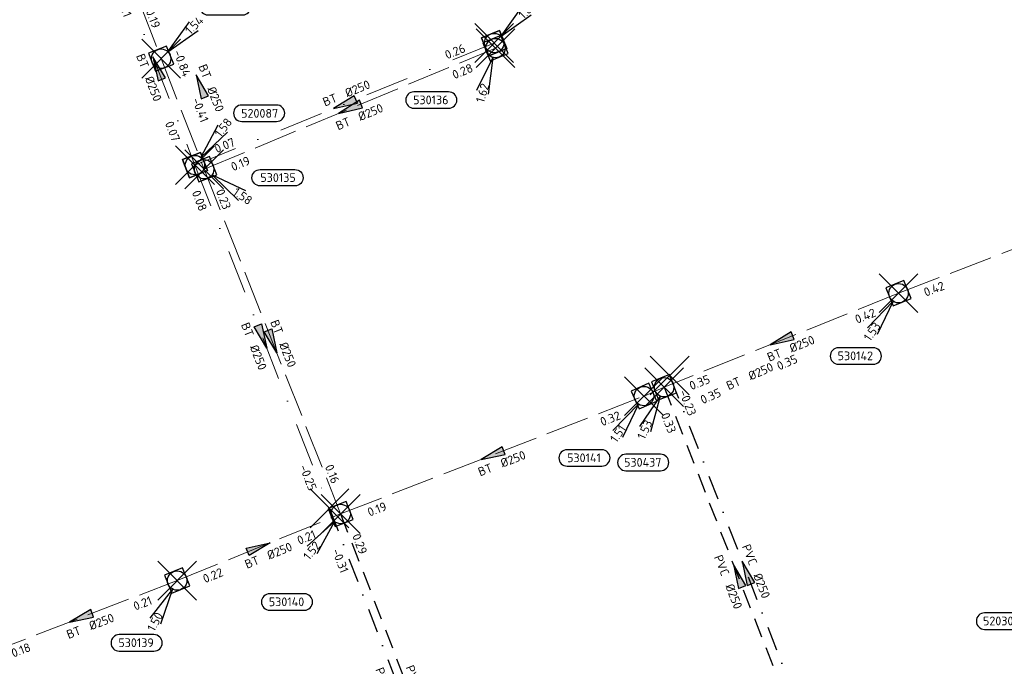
# Model space of a CAD drawing. Header units: metres. Extents: x 153343 to 157271, y 461673 to 467005.
# Tile 47 of 191: x 154464 to 154616, y 464345 to 464445. Entities that reach past the tile are written whole.
import ezdxf
from ezdxf.enums import TextEntityAlignment as Align

# ---------------------------------------------------------------- set-up
doc = ezdxf.new("R2010")
doc.units = ezdxf.units.M
doc.header["$LTSCALE"] = 0.75
doc.header["$PDMODE"] = 3
doc.header["$PDSIZE"] = 3
for name, pattern in [('RI-HWA_BETON', [11.4, 9, -2.4]), ('RI-HWA_PVC', [6.4, 4, -2.4]), ('RI-VWA_BETON', [19, 9, -5, 0, -5]), ('RI-VWA_PVC', [11, 5, -3, 0, -3])]:
    doc.linetypes.add(name, pattern=pattern)
doc.layers.get('0').update_dxf_attribs({"lineweight": 25})
doc.layers.get('defpoints').update_dxf_attribs({"lineweight": 25})
for name, color, linetype in [('B-OI-RI-HWA_PUTNUMMER-S @ 0.75', 151, 'Continuous'), ('B-OI-RI-HWA_TRANSPORTLEIDING_PVC_250-G', 151, 'RI-HWA_PVC'), ('B-OI-RI-VWA_PUTNUMMER-S @ 0.75', 33, 'Continuous'), ('B-OI-RI-VWA_TRANSPORTLEIDING_PVC_250-G', 33, 'RI-VWA_PVC')]:
    doc.layers.add(name, color=color, linetype=linetype)
for name, color, linetype, lineweight in [('B-OI-RI-HWA_RIOOLPUT_INSPECTIEPUT-S', 151, 'Continuous', 25), ('B-OI-RI-HWA_STROOMRICHTING-S @ 0.75', 151, 'Continuous', 25), ('B-OI-RI-HWA_TRANSPORTLEIDING_BETON_250-G', 151, 'RI-HWA_BETON', 18), ('B-OI-RI-VWA_RIOOLPUT_INSPECTIEPUT_BETON-S', 33, 'Continuous', 25), ('B-OI-RI-VWA_STROOMRICHTING-S @ 0.75', 33, 'Continuous', 25), ('B-OI-RI-VWA_TRANSPORTLEIDING_BETON_250-G', 33, 'RI-VWA_BETON', 18)]:
    doc.layers.add(name, color=color, linetype=linetype, lineweight=lineweight)
doc.layers.add('inspectieput', color=7, linetype='Continuous', plot=False)
doc.styles.add('NLCS-ISO', font='isocpeur.ttf')

# ---------------------------------------------------------------- blocks, each defined once
blk = doc.blocks.new('*U1640')
at = {"ltscale": 0.1}
blk.add_hatch(color=256, dxfattribs=at).paths.add_polyline_path([(-2.5, 0), (2.5, -0.83), (2.5, 0.83)])
at = {"ltscale": 0.1, "flags": 128}
blk.add_lwpolyline([(-2.5, 0), (2.5, -0.83), (2.5, 0.83)], close=True, dxfattribs=at)
at = {"ltscale": 0.1, "style": 'NLCS-ISO'}
for tag, p in [('BOBL', (-32.38, -3.24)), ('MAT', (-1, -3.74))]:
    blk.add_attdef(tag, text='', height=1.8, dxfattribs=at).set_placement(p, align=Align.BOTTOM_RIGHT)
for tag, p in [('DIA', (1, -3.74)), ('BOBR', (31.43, -3.23))]:
    blk.add_attdef(tag, text='', height=1.8, dxfattribs=at).set_placement(p, align=Align.BOTTOM_LEFT)
at = {"layer": 'defpoints', "ltscale": 0.1, "style": 'NLCS-ISO', "flags": 1}
blk.add_attdef('JVA', text='', height=1.8, dxfattribs=at).set_placement((0, -1), align=Align.TOP_CENTER)
blk = doc.blocks.new('*U1431')
at = {"ltscale": 0.1}
blk.add_hatch(color=256, dxfattribs=at).paths.add_polyline_path([(-2.5, 0), (2.5, -0.83), (2.5, 0.83)])
at = {"ltscale": 0.1, "flags": 128}
blk.add_lwpolyline([(-2.5, 0), (2.5, -0.83), (2.5, 0.83)], close=True, dxfattribs=at)
at = {"ltscale": 0.1, "style": 'NLCS-ISO'}
for tag, p in [('BOBL', (-16.69, -3.24)), ('MAT', (-1, -3.74))]:
    blk.add_attdef(tag, text='', height=1.8, dxfattribs=at).set_placement(p, align=Align.BOTTOM_RIGHT)
for tag, p in [('DIA', (1, -3.74)), ('BOBR', (15.75, -3.24))]:
    blk.add_attdef(tag, text='', height=1.8, dxfattribs=at).set_placement(p, align=Align.BOTTOM_LEFT)
at = {"layer": 'defpoints', "ltscale": 0.1, "style": 'NLCS-ISO', "flags": 1}
blk.add_attdef('JVA', text='', height=1.8, dxfattribs=at).set_placement((0, -1), align=Align.TOP_CENTER)
blk = doc.blocks.new('*U1424')
at = {"ltscale": 0.1}
blk.add_hatch(color=256, dxfattribs=at).paths.add_polyline_path([(2.5, 0), (-2.5, -0.83), (-2.5, 0.83)])
at = {"ltscale": 0.1, "flags": 128}
blk.add_lwpolyline([(2.5, 0), (-2.5, -0.83), (-2.5, 0.83)], close=True, dxfattribs=at)
at = {"ltscale": 0.1, "style": 'NLCS-ISO'}
for tag, p in [('BOBL', (-19.76, -3.24)), ('MAT', (-1, -3.74))]:
    blk.add_attdef(tag, text='', height=1.8, dxfattribs=at).set_placement(p, align=Align.BOTTOM_RIGHT)
for tag, p in [('DIA', (1, -3.74)), ('BOBR', (18.81, -3.24))]:
    blk.add_attdef(tag, text='', height=1.8, dxfattribs=at).set_placement(p, align=Align.BOTTOM_LEFT)
at = {"layer": 'defpoints', "ltscale": 0.1, "style": 'NLCS-ISO', "flags": 1}
blk.add_attdef('JVA', text='', height=1.8, dxfattribs=at).set_placement((0, -1), align=Align.TOP_CENTER)
blk = doc.blocks.new('*U35')
at = {"ltscale": 0.1, "style": 'NLCS-ISO'}
for tag, p in [('BOBL', (-5.66, 0)), ('MAT', (-1, 0.5))]:
    blk.add_attdef(tag, text='', height=1.8, dxfattribs=at).set_placement(p, align=Align.BOTTOM_RIGHT)
for tag, p in [('DIA', (1, 0.5)), ('BOBR', (7.22, 0))]:
    blk.add_attdef(tag, text='', height=1.8, dxfattribs=at).set_placement(p, align=Align.BOTTOM_LEFT)
at = {"layer": 'defpoints', "ltscale": 0.1, "style": 'NLCS-ISO', "flags": 1}
blk.add_attdef('JVA', text='', height=1.8, dxfattribs=at).set_placement((0, -1), align=Align.TOP_CENTER)
blk = doc.blocks.new('*U1339')
at = {"ltscale": 0.1}
blk.add_hatch(color=256, dxfattribs=at).paths.add_polyline_path([(-2.5, 0), (2.5, -0.83), (2.5, 0.83)])
at = {"ltscale": 0.1, "flags": 128}
blk.add_lwpolyline([(-2.5, 0), (2.5, -0.83), (2.5, 0.83)], close=True, dxfattribs=at)
at = {"ltscale": 0.1, "style": 'NLCS-ISO'}
for tag, p in [('BOBL', (-30.33, 0)), ('MAT', (-1, 0.5))]:
    blk.add_attdef(tag, text='', height=1.8, dxfattribs=at).set_placement(p, align=Align.BOTTOM_RIGHT)
for tag, p in [('DIA', (1, 0.5)), ('BOBR', (29.39, -0.01))]:
    blk.add_attdef(tag, text='', height=1.8, dxfattribs=at).set_placement(p, align=Align.BOTTOM_LEFT)
at = {"layer": 'defpoints', "ltscale": 0.1, "style": 'NLCS-ISO', "flags": 1}
blk.add_attdef('JVA', text='', height=1.8, dxfattribs=at).set_placement((0, -1), align=Align.TOP_CENTER)
blk = doc.blocks.new('*U1340')
at = {"ltscale": 0.1}
blk.add_hatch(color=256, dxfattribs=at).paths.add_polyline_path([(-2.5, 0), (2.5, -0.83), (2.5, 0.83)])
at = {"ltscale": 0.1, "flags": 128}
blk.add_lwpolyline([(-2.5, 0), (2.5, -0.83), (2.5, 0.83)], close=True, dxfattribs=at)
at = {"ltscale": 0.1, "style": 'NLCS-ISO'}
for tag, p in [('BOBL', (-24.2, -3.24)), ('MAT', (-1, -3.74))]:
    blk.add_attdef(tag, text='', height=1.8, dxfattribs=at).set_placement(p, align=Align.BOTTOM_RIGHT)
for tag, p in [('DIA', (1, -3.74)), ('BOBR', (23.25, -3.23))]:
    blk.add_attdef(tag, text='', height=1.8, dxfattribs=at).set_placement(p, align=Align.BOTTOM_LEFT)
at = {"layer": 'defpoints', "ltscale": 0.1, "style": 'NLCS-ISO', "flags": 1}
blk.add_attdef('JVA', text='', height=1.8, dxfattribs=at).set_placement((0, -1), align=Align.TOP_CENTER)
blk = doc.blocks.new('*U1365')
at = {"ltscale": 0.1}
blk.add_hatch(color=256, dxfattribs=at).paths.add_polyline_path([(2.5, 0), (-2.5, -0.83), (-2.5, 0.83)])
at = {"ltscale": 0.1, "flags": 128}
blk.add_lwpolyline([(2.5, 0), (-2.5, -0.83), (-2.5, 0.83)], close=True, dxfattribs=at)
at = {"ltscale": 0.1, "style": 'NLCS-ISO'}
for tag, p in [('BOBL', (-8.85, -3.24)), ('MAT', (-1, -3.74))]:
    blk.add_attdef(tag, text='', height=1.8, dxfattribs=at).set_placement(p, align=Align.BOTTOM_RIGHT)
for tag, p in [('DIA', (1, -3.74)), ('BOBR', (7.91, -3.24))]:
    blk.add_attdef(tag, text='', height=1.8, dxfattribs=at).set_placement(p, align=Align.BOTTOM_LEFT)
at = {"layer": 'defpoints', "ltscale": 0.1, "style": 'NLCS-ISO', "flags": 1}
blk.add_attdef('JVA', text='', height=1.8, dxfattribs=at).set_placement((0, -1), align=Align.TOP_CENTER)
blk = doc.blocks.new('*U1419')
at = {"ltscale": 0.1}
blk.add_hatch(color=256, dxfattribs=at).paths.add_polyline_path([(2.5, 0), (-2.5, -0.83), (-2.5, 0.83)])
at = {"ltscale": 0.1, "flags": 128}
blk.add_lwpolyline([(2.5, 0), (-2.5, -0.83), (-2.5, 0.83)], close=True, dxfattribs=at)
at = {"ltscale": 0.1, "style": 'NLCS-ISO'}
for tag, p in [('BOBL', (-28.87, 0)), ('MAT', (-1, 0.5))]:
    blk.add_attdef(tag, text='', height=1.8, dxfattribs=at).set_placement(p, align=Align.BOTTOM_RIGHT)
for tag, p in [('DIA', (1, 0.5)), ('BOBR', (27.92, -0.01))]:
    blk.add_attdef(tag, text='', height=1.8, dxfattribs=at).set_placement(p, align=Align.BOTTOM_LEFT)
at = {"layer": 'defpoints', "ltscale": 0.1, "style": 'NLCS-ISO', "flags": 1}
blk.add_attdef('JVA', text='', height=1.8, dxfattribs=at).set_placement((0, -1), align=Align.TOP_CENTER)
blk = doc.blocks.new('*U1420')
at = {"ltscale": 0.1}
blk.add_hatch(color=256, dxfattribs=at).paths.add_polyline_path([(-2.5, 0), (2.5, -0.83), (2.5, 0.83)])
at = {"ltscale": 0.1, "flags": 128}
blk.add_lwpolyline([(-2.5, 0), (2.5, -0.83), (2.5, 0.83)], close=True, dxfattribs=at)
at = {"ltscale": 0.1, "style": 'NLCS-ISO'}
for tag, p in [('BOBL', (-23.17, -3.24)), ('MAT', (-1, -3.74))]:
    blk.add_attdef(tag, text='', height=1.8, dxfattribs=at).set_placement(p, align=Align.BOTTOM_RIGHT)
for tag, p in [('DIA', (1, -3.74)), ('BOBR', (22.23, -3.23))]:
    blk.add_attdef(tag, text='', height=1.8, dxfattribs=at).set_placement(p, align=Align.BOTTOM_LEFT)
at = {"layer": 'defpoints', "ltscale": 0.1, "style": 'NLCS-ISO', "flags": 1}
blk.add_attdef('JVA', text='', height=1.8, dxfattribs=at).set_placement((0, -1), align=Align.TOP_CENTER)
blk = doc.blocks.new('*U1417')
at = {"ltscale": 0.1}
blk.add_hatch(color=256, dxfattribs=at).paths.add_polyline_path([(-2.5, 0), (2.5, -0.83), (2.5, 0.83)])
at = {"ltscale": 0.1, "flags": 128}
blk.add_lwpolyline([(-2.5, 0), (2.5, -0.83), (2.5, 0.83)], close=True, dxfattribs=at)
at = {"ltscale": 0.1, "style": 'NLCS-ISO'}
for tag, p in [('MAT', (-1, 0.5)), ('BOBL', (-2.89, -3.24))]:
    blk.add_attdef(tag, text='', height=1.8, dxfattribs=at).set_placement(p, align=Align.BOTTOM_RIGHT)
for tag, p in [('DIA', (1, 0.5)), ('BOBR', (1.95, -3.24))]:
    blk.add_attdef(tag, text='', height=1.8, dxfattribs=at).set_placement(p, align=Align.BOTTOM_LEFT)
at = {"layer": 'defpoints', "ltscale": 0.1, "style": 'NLCS-ISO', "flags": 1}
blk.add_attdef('JVA', text='', height=1.8, dxfattribs=at).set_placement((0, -1), align=Align.TOP_CENTER)
blk = doc.blocks.new('*U1414')
at = {"ltscale": 0.1}
blk.add_hatch(color=256, dxfattribs=at).paths.add_polyline_path([(-2.5, 0), (2.5, -0.83), (2.5, 0.83)])
at = {"ltscale": 0.1, "flags": 128}
blk.add_lwpolyline([(-2.5, 0), (2.5, -0.83), (2.5, 0.83)], close=True, dxfattribs=at)
at = {"ltscale": 0.1, "style": 'NLCS-ISO'}
for tag, p in [('BOBL', (-19.3, 0)), ('MAT', (-1, 0.5))]:
    blk.add_attdef(tag, text='', height=1.8, dxfattribs=at).set_placement(p, align=Align.BOTTOM_RIGHT)
for tag, p in [('DIA', (1, 0.5)), ('BOBR', (18.35, 0))]:
    blk.add_attdef(tag, text='', height=1.8, dxfattribs=at).set_placement(p, align=Align.BOTTOM_LEFT)
at = {"layer": 'defpoints', "ltscale": 0.1, "style": 'NLCS-ISO', "flags": 1}
blk.add_attdef('JVA', text='', height=1.8, dxfattribs=at).set_placement((0, -1), align=Align.TOP_CENTER)
blk = doc.blocks.new('*U1416')
at = {"ltscale": 0.1}
blk.add_hatch(color=256, dxfattribs=at).paths.add_polyline_path([(-2.5, 0), (2.5, -0.83), (2.5, 0.83)])
at = {"ltscale": 0.1, "flags": 128}
blk.add_lwpolyline([(-2.5, 0), (2.5, -0.83), (2.5, 0.83)], close=True, dxfattribs=at)
at = {"ltscale": 0.1, "style": 'NLCS-ISO'}
for tag, p in [('BOBL', (-11.92, -3.24)), ('MAT', (-1, -3.74))]:
    blk.add_attdef(tag, text='', height=1.8, dxfattribs=at).set_placement(p, align=Align.BOTTOM_RIGHT)
for tag, p in [('DIA', (1, -3.74)), ('BOBR', (10.98, -3.24))]:
    blk.add_attdef(tag, text='', height=1.8, dxfattribs=at).set_placement(p, align=Align.BOTTOM_LEFT)
at = {"layer": 'defpoints', "ltscale": 0.1, "style": 'NLCS-ISO', "flags": 1}
blk.add_attdef('JVA', text='', height=1.8, dxfattribs=at).set_placement((0, -1), align=Align.TOP_CENTER)
blk = doc.blocks.new('*U1335')
at = {"ltscale": 0.1}
blk.add_hatch(color=256, dxfattribs=at).paths.add_polyline_path([(-2.5, 0), (2.5, -0.83), (2.5, 0.83)])
at = {"ltscale": 0.1, "flags": 128}
blk.add_lwpolyline([(-2.5, 0), (2.5, -0.83), (2.5, 0.83)], close=True, dxfattribs=at)
at = {"ltscale": 0.1, "style": 'NLCS-ISO'}
for tag, p in [('BOBL', (-34.27, 0)), ('MAT', (-1, 0.5))]:
    blk.add_attdef(tag, text='', height=1.8, dxfattribs=at).set_placement(p, align=Align.BOTTOM_RIGHT)
for tag, p in [('DIA', (1, 0.5)), ('BOBR', (33.32, -0.02))]:
    blk.add_attdef(tag, text='', height=1.8, dxfattribs=at).set_placement(p, align=Align.BOTTOM_LEFT)
at = {"layer": 'defpoints', "ltscale": 0.1, "style": 'NLCS-ISO', "flags": 1}
blk.add_attdef('JVA', text='', height=1.8, dxfattribs=at).set_placement((0, -1), align=Align.TOP_CENTER)
blk = doc.blocks.new('*U1193')
at = {"ltscale": 0.1}
blk.add_hatch(color=256, dxfattribs=at).paths.add_polyline_path([(-2.5, 0), (2.5, -0.83), (2.5, 0.83)])
at = {"ltscale": 0.1, "flags": 128}
blk.add_lwpolyline([(-2.5, 0), (2.5, -0.83), (2.5, 0.83)], close=True, dxfattribs=at)
at = {"ltscale": 0.1, "style": 'NLCS-ISO'}
for tag, p in [('BOBL', (-26.33, -3.24)), ('MAT', (-1, -3.74))]:
    blk.add_attdef(tag, text='', height=1.8, dxfattribs=at).set_placement(p, align=Align.BOTTOM_RIGHT)
for tag, p in [('DIA', (1, -3.74)), ('BOBR', (29.49, -3.23))]:
    blk.add_attdef(tag, text='', height=1.8, dxfattribs=at).set_placement(p, align=Align.BOTTOM_LEFT)
at = {"layer": 'defpoints', "ltscale": 0.1, "style": 'NLCS-ISO', "flags": 1}
blk.add_attdef('JVA', text='', height=1.8, dxfattribs=at).set_placement((0, -1), align=Align.TOP_CENTER)
blk = doc.blocks.new('*U1245')
at = {"ltscale": 0.1}
blk.add_hatch(color=256, dxfattribs=at).paths.add_polyline_path([(2.5, 0), (-2.5, -0.83), (-2.5, 0.83)])
at = {"ltscale": 0.1, "flags": 128}
blk.add_lwpolyline([(2.5, 0), (-2.5, -0.83), (-2.5, 0.83)], close=True, dxfattribs=at)
at = {"ltscale": 0.1, "style": 'NLCS-ISO'}
for tag, p in [('BOBL', (-28.65, -3.24)), ('MAT', (-1, -3.74))]:
    blk.add_attdef(tag, text='', height=1.8, dxfattribs=at).set_placement(p, align=Align.BOTTOM_RIGHT)
for tag, p in [('DIA', (1, -3.74)), ('BOBR', (27.7, -3.23))]:
    blk.add_attdef(tag, text='', height=1.8, dxfattribs=at).set_placement(p, align=Align.BOTTOM_LEFT)
at = {"layer": 'defpoints', "ltscale": 0.1, "style": 'NLCS-ISO', "flags": 1}
blk.add_attdef('JVA', text='', height=1.8, dxfattribs=at).set_placement((0, -1), align=Align.TOP_CENTER)
blk = doc.blocks.new('*U1239')
at = {"ltscale": 0.1}
blk.add_hatch(color=256, dxfattribs=at).paths.add_polyline_path([(-2.5, 0), (2.5, -0.83), (2.5, 0.83)])
at = {"ltscale": 0.1, "flags": 128}
blk.add_lwpolyline([(-2.5, 0), (2.5, -0.83), (2.5, 0.83)], close=True, dxfattribs=at)
at = {"ltscale": 0.1, "style": 'NLCS-ISO'}
for tag, p in [('BOBL', (-23.97, 0)), ('MAT', (-1, 0.5))]:
    blk.add_attdef(tag, text='', height=1.8, dxfattribs=at).set_placement(p, align=Align.BOTTOM_RIGHT)
for tag, p in [('DIA', (1, 0.5)), ('BOBR', (23.02, -0.01))]:
    blk.add_attdef(tag, text='', height=1.8, dxfattribs=at).set_placement(p, align=Align.BOTTOM_LEFT)
at = {"layer": 'defpoints', "ltscale": 0.1, "style": 'NLCS-ISO', "flags": 1}
blk.add_attdef('JVA', text='', height=1.8, dxfattribs=at).set_placement((0, -1), align=Align.TOP_CENTER)
blk = doc.blocks.new('*U1240')
at = {"ltscale": 0.1}
blk.add_hatch(color=256, dxfattribs=at).paths.add_polyline_path([(-2.5, 0), (2.5, -0.83), (2.5, 0.83)])
at = {"ltscale": 0.1, "flags": 128}
blk.add_lwpolyline([(-2.5, 0), (2.5, -0.83), (2.5, 0.83)], close=True, dxfattribs=at)
at = {"ltscale": 0.1, "style": 'NLCS-ISO'}
for tag, p in [('BOBL', (-12.11, -3.24)), ('MAT', (-1, -3.74))]:
    blk.add_attdef(tag, text='', height=1.8, dxfattribs=at).set_placement(p, align=Align.BOTTOM_RIGHT)
for tag, p in [('DIA', (1, -3.74)), ('BOBR', (11.16, -3.24))]:
    blk.add_attdef(tag, text='', height=1.8, dxfattribs=at).set_placement(p, align=Align.BOTTOM_LEFT)
at = {"layer": 'defpoints', "ltscale": 0.1, "style": 'NLCS-ISO', "flags": 1}
blk.add_attdef('JVA', text='', height=1.8, dxfattribs=at).set_placement((0, -1), align=Align.TOP_CENTER)
blk = doc.blocks.new('B-SRI-PUT_HWA-SO')
at = {"lineweight": -3, "flags": 128}
blk.add_lwpolyline([(-2, -2), (2, -2), (2, 2), (-2, 2)], close=True, dxfattribs=at)
at = {"lineweight": -3}
blk.add_circle((0, 0), 2, dxfattribs=at)
blk = doc.blocks.new('*U791')
for q in [(-6.43, -7.1), (-4.38, -8.52)]:
    blk.add_line((-1.14, -1.64), q)
blk.add_lwpolyline([(-12.38, -14.64), (-5.22, -14.64, 1), (-5.22, -11.25), (-12.38, -11.25, 1)], format="xyb", close=True)
at = {"ltscale": 0.1, "style": 'NLCS-ISO'}
blk.add_attdef('PUTHGT', text='', height=1.8, rotation=55.3276, dxfattribs=at).set_placement((-6.79, -9.86), align=Align.MIDDLE_LEFT)
blk.add_attdef('PUTNR', text='', height=1.8, dxfattribs=at).set_placement((-8.9, -11.11), align=Align.MIDDLE_CENTER)
blk = doc.blocks.new('*U786')
for q in [(-5.1, -8.11), (-2.83, -9.16)]:
    blk.add_line((-0.83, -1.82), q)
blk.add_lwpolyline([(-7.88, -17.2), (-0.72, -17.2, 1), (-0.72, -13.82), (-7.88, -13.82, 1)], format="xyb", close=True)
at = {"ltscale": 0.1, "style": 'NLCS-ISO'}
blk.add_attdef('PUTHGT', text='', height=1.8, rotation=65.353, dxfattribs=at).set_placement((-4.97, -10.89), align=Align.MIDDLE_LEFT)
blk.add_attdef('PUTNR', text='', height=1.8, dxfattribs=at).set_placement((-4.4, -13.68), align=Align.MIDDLE_CENTER)
blk = doc.blocks.new('*U788')
for q in [(-6.46, -7.07), (-4.41, -8.51)]:
    blk.add_line((-1.14, -1.64), q)
blk.add_lwpolyline([(-15.86, -14.44), (-8.7, -14.44, 1), (-8.7, -11.06), (-15.86, -11.06, 1)], format="xyb", close=True)
at = {"ltscale": 0.1, "style": 'NLCS-ISO'}
blk.add_attdef('PUTHGT', text='', height=1.8, rotation=55.0849, dxfattribs=at).set_placement((-6.83, -9.83), align=Align.MIDDLE_LEFT)
blk.add_attdef('PUTNR', text='', height=1.8, dxfattribs=at).set_placement((-12.38, -10.92), align=Align.MIDDLE_CENTER)
blk = doc.blocks.new('*U777')
for q in [(-6.88, -6.66), (-4.93, -8.22)]:
    blk.add_line((-1.24, -1.57), q)
blk.add_lwpolyline([(-14.63, -19.83), (-7.47, -19.83, 1), (-7.47, -16.45), (-14.63, -16.45, 1)], format="xyb", close=True)
at = {"ltscale": 0.1, "style": 'NLCS-ISO'}
blk.add_attdef('PUTHGT', text='', height=1.8, rotation=51.5692, dxfattribs=at).set_placement((-7.42, -9.39), align=Align.MIDDLE_LEFT)
blk.add_attdef('PUTNR', text='', height=1.8, dxfattribs=at).set_placement((-11.16, -16.31), align=Align.MIDDLE_CENTER)
blk = doc.blocks.new('*U778')
for q in [(-3.88, -8.76), (-1.48, -9.47)]:
    blk.add_line((-0.56, -1.92), q)
blk.add_lwpolyline([(-16.81, -12.39), (-9.65, -12.39, 1), (-9.65, -9.01), (-16.81, -9.01, 1)], format="xyb", close=True)
at = {"ltscale": 0.1, "style": 'NLCS-ISO'}
blk.add_attdef('PUTHGT', text='', height=1.8, rotation=73.6347, dxfattribs=at).set_placement((-3.35, -11.49), align=Align.MIDDLE_LEFT)
blk.add_attdef('PUTNR', text='', height=1.8, dxfattribs=at).set_placement((-13.33, -8.87), align=Align.MIDDLE_CENTER)
blk = doc.blocks.new('*U779')
for q in [(7.09, -6.44), (8.52, -4.39)]:
    blk.add_line((1.64, -1.14), q)
blk.add_lwpolyline([(18.71, -3.43), (11.55, -3.43, -1), (11.55, -0.05), (18.71, -0.05, -1)], format="xyb", close=True)
at = {"ltscale": 0.1, "style": 'NLCS-ISO'}
blk.add_attdef('PUTNR', text='', height=1.8, dxfattribs=at).set_placement((15.23, 0.09), align=Align.MIDDLE_CENTER)
blk.add_attdef('PUTHGT', text='', height=1.8, rotation=325.2507, dxfattribs=at).set_placement((6.27, -4.38), align=Align.MIDDLE_LEFT)
blk = doc.blocks.new('*U246')
for q in [(5.83, 7.6), (7.6, 5.83)]:
    blk.add_line((1.41, 1.41), q)
blk.add_lwpolyline([(16.81, 12.39), (9.65, 12.39, 1), (9.65, 9.01), (16.81, 9.01, 1)], format="xyb", close=True)
at = {"ltscale": 0.1, "style": 'NLCS-ISO'}
blk.add_attdef('PUTHGT', text='', height=1.8, rotation=45, dxfattribs=at).set_placement((5.39, 5.43), align=Align.MIDDLE_LEFT)
blk.add_attdef('PUTNR', text='', height=1.8, dxfattribs=at).set_placement((13.33, 10.67), align=Align.MIDDLE_CENTER)
blk = doc.blocks.new('*U780')
for q in [(-5.62, -7.76), (-3.42, -8.95)]:
    blk.add_line((-0.95, -1.76), q)
blk.add_lwpolyline([(-11.94, -14.53), (-4.78, -14.53, 1), (-4.78, -11.14), (-11.94, -11.14, 1)], format="xyb", close=True)
at = {"ltscale": 0.1, "style": 'NLCS-ISO'}
blk.add_attdef('PUTHGT', text='', height=1.8, rotation=61.6158, dxfattribs=at).set_placement((-5.66, -10.54), align=Align.MIDDLE_LEFT)
blk.add_attdef('PUTNR', text='', height=1.8, dxfattribs=at).set_placement((-8.47, -11), align=Align.MIDDLE_CENTER)
blk = doc.blocks.new('*U730')
for q in [(-7.6, -5.83), (-5.83, -7.6)]:
    blk.add_line((-1.41, -1.41), q)
blk.add_lwpolyline([(-15.81, -3.61), (-8.66, -3.61, 1), (-8.66, -0.22), (-15.81, -0.22, 1)], format="xyb", close=True)
at = {"ltscale": 0.1, "style": 'NLCS-ISO'}
blk.add_attdef('PUTNR', text='', height=1.8, dxfattribs=at).set_placement((-12.34, -0.08), align=Align.MIDDLE_CENTER)
blk.add_attdef('PUTHGT', text='', height=1.8, rotation=45, dxfattribs=at).set_placement((-8.44, -8.48), align=Align.MIDDLE_LEFT)
blk = doc.blocks.new('*U43')
for q in [(5.83, 7.6), (7.6, 5.83)]:
    blk.add_line((1.41, 1.41), q)
blk.add_lwpolyline([(16.81, 12.39), (9.65, 12.39, 1), (9.65, 9.01), (16.81, 9.01, 1)], format="xyb", close=True)
at = {"ltscale": 0.1, "style": 'NLCS-ISO'}
blk.add_attdef('PUTHGT', text='', height=1.8, rotation=45, dxfattribs=at).set_placement((5.39, 5.43), align=Align.MIDDLE_LEFT)
blk.add_attdef('PUTNR', text='', height=1.8, dxfattribs=at).set_placement((13.33, 10.67), align=Align.MIDDLE_CENTER)
blk = doc.blocks.new('*U697')
for q in [(4.75, 8.32), (6.74, 6.81)]:
    blk.add_line((1.21, 1.59), q)
blk.add_lwpolyline([(16.81, 12.39), (9.65, 12.39, 1), (9.65, 9.01), (16.81, 9.01, 1)], format="xyb", close=True)
at = {"ltscale": 0.1, "style": 'NLCS-ISO'}
blk.add_attdef('PUTHGT', text='', height=1.8, rotation=52.7865, dxfattribs=at).set_placement((4.6, 6.11), align=Align.MIDDLE_LEFT)
blk.add_attdef('PUTNR', text='', height=1.8, dxfattribs=at).set_placement((13.33, 10.67), align=Align.MIDDLE_CENTER)
blk = doc.blocks.new('B-SRI-PUT_VWA-SO')
at = {"flags": 128}
blk.add_lwpolyline([(-2, 2), (2, 2), (2, -2), (-2, -2)], close=True, dxfattribs=at)
at = {"lineweight": -3, "flags": 128}
blk.add_lwpolyline([(2, -2), (2, 2), (-2, 2), (-2, -2)], close=True, dxfattribs=at)
at = {"lineweight": -3}
blk.add_circle((0, 0), 2, dxfattribs=at)

msp = doc.modelspace()

# ---------------------------------------------------------------- linework, layer by layer
at = {"layer": 'B-OI-RI-HWA_TRANSPORTLEIDING_BETON_250-G', "transparency": 33554610}
for p, q in [((154470.38, 464478.67), (154485.85, 464438.6)), ((154492.5, 464421.5), (154537.53, 464440.22)), ((154485.85, 464438.6), (154492.5, 464421.5)), ((154492.5, 464421.5), (154513.6, 464368.22)), ((154599.83, 464402.34), (154640.57, 464417.99)), ((154599.83, 464402.34), (154563.59, 464387.81)), ((154560.49, 464386.44), (154563.59, 464387.81)), ((154513.6, 464368.22), (154560.49, 464386.44)), ((154488.33, 464357.92), (154513.6, 464368.22)), ((154458.57, 464346.46), (154488.33, 464357.92))]:
    msp.add_line(p, q, dxfattribs=at)
at = {"layer": 'B-OI-RI-HWA_TRANSPORTLEIDING_PVC_250-G', "transparency": 33554610}
for p, q in [((154563.59, 464387.81), (154586.38, 464329.53)), ((154513.6, 464368.22), (154535.06, 464312.72))]:
    msp.add_line(p, q, dxfattribs=at)
at = {"layer": 'B-OI-RI-VWA_TRANSPORTLEIDING_BETON_250-G', "transparency": 33554610}
for p, q in [((154479.45, 464452.13), (154491.08, 464422.14)), ((154491.08, 464422.14), (154537.34, 464441.01)), ((154491.08, 464422.14), (154511.87, 464369.09))]:
    msp.add_line(p, q, dxfattribs=at)
at = {"layer": 'B-OI-RI-VWA_TRANSPORTLEIDING_PVC_250-G', "transparency": 33554610}
for p, q in [((154564.45, 464389.63), (154588.22, 464328.69)), ((154511.87, 464369.09), (154533.36, 464313.44))]:
    msp.add_line(p, q, dxfattribs=at)
at = {"layer": 'inspectieput', "color": 0, "transparency": 33554610}
for p in [(154537.34, 464441.01), (154537.53, 464440.22), (154485.85, 464438.6), (154491.08, 464422.14), (154492.5, 464421.5), (154599.83, 464402.34), (154564.45, 464389.63), (154563.59, 464387.81), (154560.49, 464386.44), (154511.87, 464369.09), (154513.6, 464368.22), (154488.33, 464357.92)]:
    msp.add_point(p, dxfattribs=at)

# ---------------------------------------------------------------- block references
at = {"layer": 'B-OI-RI-HWA_PUTNUMMER-S @ 0.75', "color": 0, "transparency": 33554610, "xscale": 0.75, "yscale": 0.75, "zscale": 0.75}
msp.add_blockref('*U246', (154485.85, 464438.6), dxfattribs=at).add_auto_attribs({'PUTNR': '530134', 'PUTHGT': '1.54'})
at = {"layer": 'B-OI-RI-HWA_PUTNUMMER-S @ 0.75', "color": 0, "transparency": 33554610}
ref = msp.add_blockref('*U778', (154537.53, 464440.22), dxfattribs=dict(at, xscale=0.75, yscale=0.75, zscale=0.75))
ref.add_attrib('PUTNR', '530136', dxfattribs={"layer": '0', "ltscale": 0.1, "height": 1.35, "style": 'NLCS-ISO'}).set_placement((154527.53, 464432.22), align=Align.MIDDLE_CENTER)
ref.add_attrib('PUTHGT', '1.62', dxfattribs={"layer": '0', "ltscale": 0.1, "height": 1.35, "rotation": 73.6347, "style": 'NLCS-ISO'}).set_placement((154535.1, 464431.86), align=Align.MIDDLE_LEFT)
ref = msp.add_blockref('*U779', (154492.5, 464421.5), dxfattribs=dict(at, xscale=0.75, yscale=0.75, zscale=0.75))
ref.add_attrib('PUTNR', '530135', dxfattribs={"layer": '0', "ltscale": 0.1, "height": 1.35, "style": 'NLCS-ISO'}).set_placement((154503.92, 464420.22), align=Align.MIDDLE_CENTER)
ref.add_attrib('PUTHGT', '1.58', dxfattribs={"layer": '0', "ltscale": 0.1, "height": 1.35, "rotation": 325.2507, "style": 'NLCS-ISO'}).set_placement((154497.2, 464418.21), align=Align.MIDDLE_LEFT)
ref = msp.add_blockref('*U791', (154599.83, 464402.34), dxfattribs=dict(at, xscale=0.75, yscale=0.75, zscale=0.75))
ref.add_attrib('PUTNR', '530142', dxfattribs={"layer": '0', "ltscale": 0.1, "height": 1.35, "style": 'NLCS-ISO'}).set_placement((154593.15, 464392.66), align=Align.MIDDLE_CENTER)
ref.add_attrib('PUTHGT', '1.53', dxfattribs={"layer": '0', "ltscale": 0.1, "height": 1.35, "rotation": 55.3276, "style": 'NLCS-ISO'}).set_placement((154594.89, 464395.17), align=Align.MIDDLE_LEFT)
ref = msp.add_blockref('*U786', (154563.59, 464387.81), dxfattribs=dict(at, xscale=0.75, yscale=0.75, zscale=0.75))
ref.add_attrib('PUTNR', '530437', dxfattribs={"layer": '0', "ltscale": 0.1, "height": 1.35, "style": 'NLCS-ISO'}).set_placement((154560.29, 464376.2), align=Align.MIDDLE_CENTER)
ref.add_attrib('PUTHGT', '1.53', dxfattribs={"layer": '0', "ltscale": 0.1, "height": 1.35, "rotation": 65.353, "style": 'NLCS-ISO'}).set_placement((154559.98, 464379.89), align=Align.MIDDLE_LEFT)
ref = msp.add_blockref('*U788', (154560.49, 464386.44), dxfattribs=dict(at, xscale=0.75, yscale=0.75, zscale=0.75))
ref.add_attrib('PUTNR', '530141', dxfattribs={"layer": '0', "ltscale": 0.1, "height": 1.35, "style": 'NLCS-ISO'}).set_placement((154551.21, 464376.9), align=Align.MIDDLE_CENTER)
ref.add_attrib('PUTHGT', '1.51', dxfattribs={"layer": '0', "ltscale": 0.1, "height": 1.35, "rotation": 55.0849, "style": 'NLCS-ISO'}).set_placement((154555.68, 464379.51), align=Align.MIDDLE_LEFT)
ref = msp.add_blockref('*U777', (154513.6, 464368.22), dxfattribs=dict(at, xscale=0.75, yscale=0.75, zscale=0.75))
ref.add_attrib('PUTNR', '530140', dxfattribs={"layer": '0', "ltscale": 0.1, "height": 1.35, "style": 'NLCS-ISO'}).set_placement((154505.23, 464354.64), align=Align.MIDDLE_CENTER)
ref.add_attrib('PUTHGT', '1.52', dxfattribs={"layer": '0', "ltscale": 0.1, "height": 1.35, "rotation": 51.5692, "style": 'NLCS-ISO'}).set_placement((154508.21, 464361.39), align=Align.MIDDLE_LEFT)
ref = msp.add_blockref('*U780', (154488.33, 464357.92), dxfattribs=dict(at, xscale=0.75, yscale=0.75, zscale=0.75))
ref.add_attrib('PUTNR', '530139', dxfattribs={"layer": '0', "ltscale": 0.1, "height": 1.35, "style": 'NLCS-ISO'}).set_placement((154481.98, 464348.32), align=Align.MIDDLE_CENTER)
ref.add_attrib('PUTHGT', '1.50', dxfattribs={"layer": '0', "ltscale": 0.1, "height": 1.35, "rotation": 61.6158, "style": 'NLCS-ISO'}).set_placement((154484.21, 464350.25), align=Align.MIDDLE_LEFT)
at = {"layer": 'B-OI-RI-HWA_RIOOLPUT_INSPECTIEPUT-S', "transparency": 33554610}
for p, xscale, yscale, zscale, rotation in [((154537.53, 464440.22), 0.7500000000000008, 0.7500000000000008, 0.7500000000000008, 202.5737723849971), ((154485.85, 464438.6), 0.75, 0.75, 0.75, 291.2505055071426), ((154492.5, 464421.5), 0.75, 0.75, 0.75, 291.6046068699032), ((154599.83, 464402.34), 0.75, 0.75, 0.75, 201.8477344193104), ((154563.59, 464387.81), 0.7500000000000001, 0.7500000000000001, 0.7500000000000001, 291.3576472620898), ((154560.49, 464386.44), 0.75, 0.75, 0.75, 23.84233622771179), ((154513.6, 464368.22), 0.75, 0.75, 0.75, 291.1398248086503), ((154488.33, 464357.92), 0.75, 0.75, 0.75, 22.17570799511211)]:
    msp.add_blockref('B-SRI-PUT_HWA-SO', p, dxfattribs=dict(at, xscale=xscale, yscale=yscale, zscale=zscale, rotation=rotation))
at = {"layer": 'B-OI-RI-HWA_STROOMRICHTING-S @ 0.75', "color": 0, "transparency": 33554610, "xscale": 0.75, "yscale": 0.75, "zscale": 0.75}
for name, p, rotation, values in [('*U1414', (154478.11, 464458.63), 291.1102967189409, {'MAT': 'BT', 'DIA': '%%c250', 'BOBL': '0.10', 'BOBR': '0.19'}), ('*U1417', (154491.93, 464434.37), 291.2505055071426, {'MAT': 'BT', 'DIA': '%%c250', 'BOBL': '-0.84', 'BOBR': '-0.41'}), ('*U1420', (154515.02, 464430.86), 22.57377238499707, {'MAT': 'BT', 'DIA': '%%c250', 'BOBL': '0.19', 'BOBR': '0.28'}), ('*U1419', (154503.05, 464394.86), 291.6046068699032, {'MAT': 'BT', 'DIA': '%%c250', 'BOBL': '0.23', 'BOBR': '0.16'}), ('*U1424', (154620.2, 464410.16), 21.0139468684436, {'MAT': 'BT', 'DIA': '%%c250', 'BOBL': '0.42', 'BOBR': '0.31'}), ('*U1431', (154581.71, 464395.08), 21.84773441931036, {'MAT': 'BT', 'DIA': '%%c250', 'BOBL': '0.35', 'BOBR': '0.42'}), ('*U35', (154576.6, 464387.82), 23.84233622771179, {'MAT': 'BT', 'DIA': '%%c250', 'BOBL': '0.35', 'BOBR': '0.35'}), ('*U1340', (154537.05, 464377.33), 21.23458280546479, {'MAT': 'BT', 'DIA': '%%c250', 'BOBL': '0.19', 'BOBR': '0.32'}), ('*U1640', (154574.98, 464358.67), 291.3576472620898, {'MAT': 'PVC', 'DIA': '%%c250', 'BOBL': '0.33', 'BOBR': '0.37'}), ('*U1365', (154500.96, 464363.07), 22.17570799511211, {'MAT': 'BT', 'DIA': '%%c250', 'BOBL': '0.22', 'BOBR': '0.21'}), ('*U1339', (154524.33, 464340.47), 291.1398248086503, {'MAT': 'PVC', 'DIA': '%%c250', 'BOBL': '0.29', 'BOBR': '0.32'}), ('*U1416', (154473.45, 464352.19), 21.06072962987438, {'MAT': 'BT', 'DIA': '%%c250', 'BOBL': '0.18', 'BOBR': '0.21'})]:
    msp.add_blockref(name, p, dxfattribs=dict(at, rotation=rotation)).add_auto_attribs(values)
at = {"layer": 'B-OI-RI-VWA_PUTNUMMER-S @ 0.75', "color": 0, "transparency": 33554610, "xscale": 0.75, "yscale": 0.75, "zscale": 0.75}
for name, p, values in [('*U43', (154537.34, 464441.01), {'PUTNR': '520090', 'PUTHGT': '1.60'}), ('*U697', (154491.08, 464422.14), {'PUTNR': '520087', 'PUTHGT': '1.58'})]:
    msp.add_blockref(name, p, dxfattribs=at).add_auto_attribs(values)
at = {"layer": 'B-OI-RI-VWA_PUTNUMMER-S @ 0.75', "color": 0, "transparency": 33554610}
ref = msp.add_blockref('*U730', (154624.98, 464353.09), dxfattribs=dict(at, xscale=0.75, yscale=0.75, zscale=0.75))
ref.add_attrib('PUTNR', '520309', dxfattribs={"layer": '0', "ltscale": 0.1, "height": 1.35, "style": 'NLCS-ISO'}).set_placement((154615.73, 464351.68), align=Align.MIDDLE_CENTER)
ref.add_attrib('PUTHGT', '1.80', dxfattribs={"layer": '0', "ltscale": 0.1, "height": 1.35, "rotation": 45, "style": 'NLCS-ISO'}).set_placement((154618.84, 464346.92), align=Align.MIDDLE_LEFT)
at = {"layer": 'B-OI-RI-VWA_RIOOLPUT_INSPECTIEPUT_BETON-S', "transparency": 33554610}
for p, xscale, yscale, zscale, rotation in [((154537.34, 464441.01), 0.75, 0.75, 0.75, 202.1911272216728), ((154491.08, 464422.14), 0.7500000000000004, 0.7500000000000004, 0.7500000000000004, 291.3999366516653)]:
    msp.add_blockref('B-SRI-PUT_VWA-SO', p, dxfattribs=dict(at, xscale=xscale, yscale=yscale, zscale=zscale, rotation=rotation))
at = {"layer": 'B-OI-RI-VWA_STROOMRICHTING-S @ 0.75', "color": 0, "transparency": 33554610, "xscale": 0.75, "yscale": 0.75, "zscale": 0.75}
for name, p, rotation, values in [('*U1240', (154485.27, 464437.14), 291.1960900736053, {'MAT': 'BT', 'DIA': '%%c250', 'BOBL': '-0.11', 'BOBR': '0.07'}), ('*U1239', (154514.21, 464431.58), 22.19112722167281, {'MAT': 'BT', 'DIA': '%%c250', 'BOBL': '0.07', 'BOBR': '0.26'}), ('*U1245', (154501.48, 464395.61), 291.3999366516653, {'MAT': 'BT', 'DIA': '%%c250', 'BOBL': '0.08', 'BOBR': '-0.25'}), ('*U1335', (154576.33, 464359.16), 291.3085582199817, {'MAT': 'PVC', 'DIA': '%%c250', 'BOBL': '-0.23', 'BOBR': '-0.01'}), ('*U1193', (154522.61, 464341.27), 291.1147420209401, {'MAT': 'PVC', 'DIA': '%%c250', 'BOBL': '-0.31', 'BOBR': '-0.07'})]:
    msp.add_blockref(name, p, dxfattribs=dict(at, rotation=rotation)).add_auto_attribs(values)

doc.saveas('drawing.dxf')
